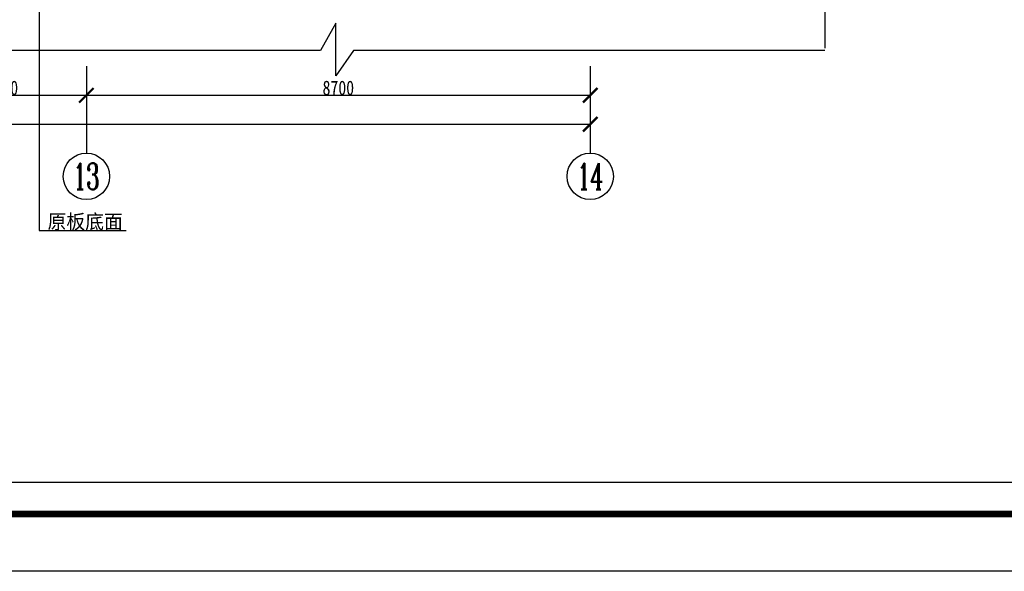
# Model space of a CAD drawing. Header units: millimetres. Extents: x -1061 to 60461, y -1061 to 43061.
# Tile 12 of 17: x 30818 to 47817, y 0 to 9523. Entities that reach past the tile are written whole.
import ezdxf
from ezdxf.enums import TextEntityAlignment as Align

# ---------------------------------------------------------------- set-up
doc = ezdxf.new("R2010")
doc.units = ezdxf.units.MM
doc.header["$LTSCALE"] = 5
doc.layers.get('Defpoints').update_dxf_attribs({"color": 8})
for name, color, linetype in [('A-建筑-拆墙', 251, 'Continuous'), ('A-建筑-轴号', 3, 'Continuous'), ('AXIS_TEXT', 50, 'Continuous'), ('B-平面-尺寸', 8, 'Continuous'), ('E-图框', 100, 'Continuous'), ('E-文本', 7, 'Continuous')]:
    doc.layers.add(name, color=color, linetype=linetype)
doc.layers.add('A-批量打印图层', color=251, linetype='Continuous', plot=False)
doc.layers.add('图框外线', color=1, linetype='Continuous', plot=False)
doc.styles.add('-宋体', font='txt', dxfattribs={"width": 0.8})
doc.styles.add('_TCH_AXIS', font='COMPLEX', dxfattribs={"bigfont": 'GBCBIG'})
doc.styles.add('CCD_DIM', font='txt', dxfattribs={"width": 0.8})
doc.styles.add('COMPLEX', font='COMPLEX')
doc.dimstyles.new('1', dxfattribs={"dimscale": 0, "dimtxt": 2.5, "dimasz": 1.5, "dimexe": 1, "dimexo": 0, "dimgap": 0.3, "dimtad": 1, "dimdec": 0, "dimzin": 0, "dimdsep": 46, "dimtxsty": 'Standard', "dimblk": 'ARCHTICK', "dimcen": 0.09, "dimclrd": 8, "dimclre": 8, "dimclrt": 4, "dimadec": 0, "dimazin": 0, "dimtfac": 1, "dimtdec": 0, "dimtix": 1, "dimtofl": 0, "dimtmove": 2, "dimatfit": 3, "dimldrblk": 'DOTSMALL', "dimfxl": 5, "dimfxlon": 1, "dimtolj": 1, "dimtzin": 0, "dimarcsym": 0})
doc.dimstyles.new('1-1', dxfattribs={"dimscale": 0, "dimtxt": 2.5, "dimasz": 1, "dimexe": 1, "dimexo": 1, "dimgap": 0.75, "dimtad": 1, "dimdec": 0, "dimrnd": 0.005, "dimzin": 0, "dimdsep": 46, "dimtxsty": 'CCD_DIM', "dimblk": 'ARCHTICK', "dimcen": 0.13, "dimclrd": 44, "dimclre": 44, "dimclrt": 50, "dimadec": 0, "dimazin": 0, "dimtfac": 1, "dimtdec": 0, "dimtix": 1, "dimtmove": 2, "dimatfit": 3, "dimldrblk": 'HBA_Leader_Dot', "dimfxl": 5, "dimfxlon": 1, "dimtvp": 1, "dimtolj": 1, "dimtzin": 0, "dimarcsym": 0})

# ---------------------------------------------------------------- blocks, each defined once
blk = doc.blocks.new('_AXISO')
blk.add_circle((0, 0), 0.5)
at = {"layer": 'AXIS_TEXT', "style": 'COMPLEX', "width": 1.041667}
blk.add_attdef('A', text='', height=0.56, dxfattribs=at).set_placement((-0.25, -0.28), (0.25, -0.28), align=Align.FIT)
blk = doc.blocks.new('_ArchTick')
at = {"color": 0, "linetype": 'ByBlock', "const_width": 0.15}
blk.add_lwpolyline([(-0.5, -0.5), (0.5, 0.5)], dxfattribs=at)
blk = doc.blocks.new('*D135')
at = {"layer": 'B-平面-尺寸', "color": 44, "lineweight": -2, "ltscale": 0.01, "transparency": 16777216}
for p, q in [((7669, 7724), (7669, 7469)), ((7669, 7719), (40669, 7719)), ((40669, 7724), (40669, 7469))]:
    blk.add_line(p, q, dxfattribs=at)
at = {"layer": 'Defpoints', "color": 0, "ltscale": 0.01, "transparency": 16777216}
for p in [(7669, 9219), (40669, 9219), (40669, 7719)]:
    blk.add_point(p, dxfattribs=at)
at = {"layer": 'B-平面-尺寸', "color": 44, "lineweight": -2, "ltscale": 0.01, "transparency": 16777216, "xscale": 249.9999999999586, "yscale": 249.9999999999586, "zscale": 249.9999999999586, "rotation": 180}
blk.add_blockref('_ArchTick', (7669, 7719), dxfattribs=at)
at = {"layer": 'B-平面-尺寸', "color": 44, "lineweight": -2, "ltscale": 0.01, "transparency": 16777216, "xscale": 249.9999999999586, "yscale": 249.9999999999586, "zscale": 249.9999999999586}
blk.add_blockref('_ArchTick', (40669, 7719), dxfattribs=at)
at = {"layer": 'B-平面-尺寸', "color": 50, "ltscale": 0.01, "transparency": 16777216, "insert": (24169, 7845), "char_height": 250, "attachment_point": 5, "style": 'CCD_DIM'}
blk.add_mtext('\\A1;33000', dxfattribs=at)
blk = doc.blocks.new('HBA_Leader_Dot')
at = {"color": 0, "linetype": 'ByBlock'}
blk.add_line((-5, 0), (-10, 0), dxfattribs=at)
at = {"color": 0, "linetype": 'ByBlock', "const_width": 5}
blk.add_lwpolyline([(-2.5, 0, 1), (2.5, 0, 1)], format="xyb", close=True, dxfattribs=at)
blk = doc.blocks.new('*D141')
at = {"layer": 'B-平面-尺寸', "color": 44, "lineweight": -2, "ltscale": 0.01, "transparency": 16777216}
for p, q in [((29069, 8224), (29069, 7969)), ((29069, 8219), (31969, 8219)), ((31969, 8224), (31969, 7969))]:
    blk.add_line(p, q, dxfattribs=at)
at = {"layer": 'Defpoints', "color": 0, "ltscale": 0.01, "transparency": 16777216}
for p in [(29069, 9219), (31969, 9219), (31969, 8219)]:
    blk.add_point(p, dxfattribs=at)
at = {"layer": 'B-平面-尺寸', "color": 44, "lineweight": -2, "ltscale": 0.01, "transparency": 16777216, "xscale": 249.9999999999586, "yscale": 249.9999999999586, "zscale": 249.9999999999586, "rotation": 180}
blk.add_blockref('_ArchTick', (29069, 8219), dxfattribs=at)
at = {"layer": 'B-平面-尺寸', "color": 44, "lineweight": -2, "ltscale": 0.01, "transparency": 16777216, "xscale": 249.9999999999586, "yscale": 249.9999999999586, "zscale": 249.9999999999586}
blk.add_blockref('_ArchTick', (31969, 8219), dxfattribs=at)
at = {"layer": 'B-平面-尺寸', "color": 50, "ltscale": 0.01, "transparency": 16777216, "insert": (30519, 8345), "char_height": 250, "attachment_point": 5, "style": 'CCD_DIM'}
blk.add_mtext('\\A1;2900', dxfattribs=at)
blk = doc.blocks.new('*D142')
at = {"layer": 'B-平面-尺寸', "color": 44, "lineweight": -2, "ltscale": 0.01, "transparency": 16777216}
for p, q in [((31969, 8224), (31969, 7969)), ((31969, 8219), (40669, 8219)), ((40669, 8224), (40669, 7969))]:
    blk.add_line(p, q, dxfattribs=at)
at = {"layer": 'Defpoints', "color": 0, "ltscale": 0.01, "transparency": 16777216}
for p in [(31969, 9219), (40669, 9219), (40669, 8219)]:
    blk.add_point(p, dxfattribs=at)
at = {"layer": 'B-平面-尺寸', "color": 44, "lineweight": -2, "ltscale": 0.01, "transparency": 16777216, "xscale": 249.9999999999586, "yscale": 249.9999999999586, "zscale": 249.9999999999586, "rotation": 180}
blk.add_blockref('_ArchTick', (31969, 8219), dxfattribs=at)
at = {"layer": 'B-平面-尺寸', "color": 44, "lineweight": -2, "ltscale": 0.01, "transparency": 16777216, "xscale": 249.9999999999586, "yscale": 249.9999999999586, "zscale": 249.9999999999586}
blk.add_blockref('_ArchTick', (40669, 8219), dxfattribs=at)
at = {"layer": 'B-平面-尺寸', "color": 50, "ltscale": 0.01, "transparency": 16777216, "insert": (36319, 8345), "char_height": 250, "attachment_point": 5, "style": 'CCD_DIM'}
blk.add_mtext('\\A1;8700', dxfattribs=at)
blk = doc.blocks.new('图框')
at = {"layer": 'E-图框', "color": 4, "const_width": 1.13}
blk.add_lwpolyline([(-363.4, 295.3), (209.38, 295.3), (209.38, -104.9), (-363.4, -104.9)], close=True, dxfattribs=at)
at = {"layer": '图框外线', "color": 1}
blk.add_lwpolyline([(-374.72, 305.2), (219.28, 305.2), (219.28, -114.8), (-374.72, -114.8)], close=True, dxfattribs=at)
blk.add_lwpolyline([(-374.72, 305.2), (219.28, 305.2), (219.28, -114.8), (-374.72, -114.8)], close=True, dxfattribs=at)
blk.add_lwpolyline([(-374.72, 305.2), (219.28, 305.2), (219.28, -114.8), (-374.72, -114.8)], close=True, dxfattribs=at)

msp = doc.modelspace()

# ---------------------------------------------------------------- linework, layer by layer
at = {"color": 3}
msp.add_line((1131.313, 1539.899), (53010.101, 1539.899), dxfattribs=at)
at = {"color": 1, "ltscale": 0.01, "elevation": 6.894}
for points in [[(44721.029, 28459.604), (44721.029, 15707.597), (45157.854, 15399.975), (44247.39, 15399.975), (44721.029, 15136.043), (44721.029, 9032.135)], [(44721.029, 8992.143), (36583.171, 8992.143), (36275.548, 8555.318), (36275.548, 9465.781), (36011.616, 8992.143), (27171.401, 8992.143)]]:
    msp.add_lwpolyline(points, dxfattribs=at)
at = {"layer": 'A-建筑-轴号', "ltscale": 0.01}
for p, q in [((31968.827, 8718.899, 6.894), (31968.827, 7218.899, 6.894)), ((40668.827, 8718.899, 6.894), (40668.827, 7218.899, 6.894))]:
    msp.add_line(p, q, dxfattribs=at)
at = {"layer": 'A-批量打印图层'}
msp.add_lwpolyline([(0, 42000), (59400, 42000), (59400, 0), (0, 0)], close=True, dxfattribs=at)

# ---------------------------------------------------------------- block references
at = {"xscale": 100, "yscale": 100, "zscale": 100}
msp.add_blockref('图框', (37471.626, 11480.306), dxfattribs=at)
at = {"layer": 'A-建筑-轴号', "ltscale": 0.01}
ref = msp.add_blockref('_AXISO', (31968.827, 6818.899, 6.894), dxfattribs=dict(at, xscale=800, yscale=800, zscale=800))
ref.add_attrib('A', '13', dxfattribs={"layer": 'AXIS_TEXT', "height": 452.5483, "style": '_TCH_AXIS', "width": 0.724138}).set_placement((31742.553, 6592.625, 6.894), (32195.101, 6592.625, 6.894), align=Align.FIT)
ref = msp.add_blockref('_AXISO', (40668.827, 6818.899, 6.894), dxfattribs=dict(at, xscale=800, yscale=800, zscale=800))
ref.add_attrib('A', '14', dxfattribs={"layer": 'AXIS_TEXT', "height": 452.5483, "style": '_TCH_AXIS', "width": 0.677419}).set_placement((40442.553, 6592.625, 6.894), (40895.101, 6592.625, 6.894), align=Align.FIT)

# ---------------------------------------------------------------- texts
at = {"layer": 'E-文本', "insert": (32598.49, 5883.316), "char_height": 250, "width": 6727.35379, "attachment_point": 9, "style": '-宋体'}
msp.add_mtext('{\\W1;原板底面}', dxfattribs=at)

# ---------------------------------------------------------------- dimensions: what is measured, and where the dimension line sits
at = {"layer": 'B-平面-尺寸', "ltscale": 0.01}
for p1, p2, distance, picture, middle in [((7668.827, 9218.899, 6.894), (40668.827, 9218.899, 6.894), -1500, '*D135', (24168.827, 7844.649, 6.894)), ((29068.827, 9218.899, 6.894), (31968.827, 9218.899, 6.894), -1000, '*D141', (30518.827, 8344.649, 6.894)), ((31968.827, 9218.899, 6.894), (40668.827, 9218.899, 6.894), -1000, '*D142', (36318.827, 8344.649, 6.894))]:
    dim = msp.add_aligned_dim(p1=p1, p2=p2, distance=distance, dimstyle='1-1', override={"dimscale": 1, "dimtxt": 250, "dimasz": 250, "dimexe": 250, "dimexo": 250, "dimlfac": 1}, dxfattribs=at)
    dim.commit()
    dim.dimension.update_dxf_attribs({"geometry": picture, "text_midpoint": middle})

# ---------------------------------------------------------------- leaders
at = {"layer": 'A-建筑-拆墙'}
msp.add_leader([(31151.359, 12529.795), (31151.359, 5883.316), (32653.88, 5883.316)], dimstyle='1', override={"dimscale": 0.117162, "dimasz": 0.75, "dimtad": 0, "dimldrblk": 'Dot'}, dxfattribs=at)

doc.saveas('drawing.dxf')
